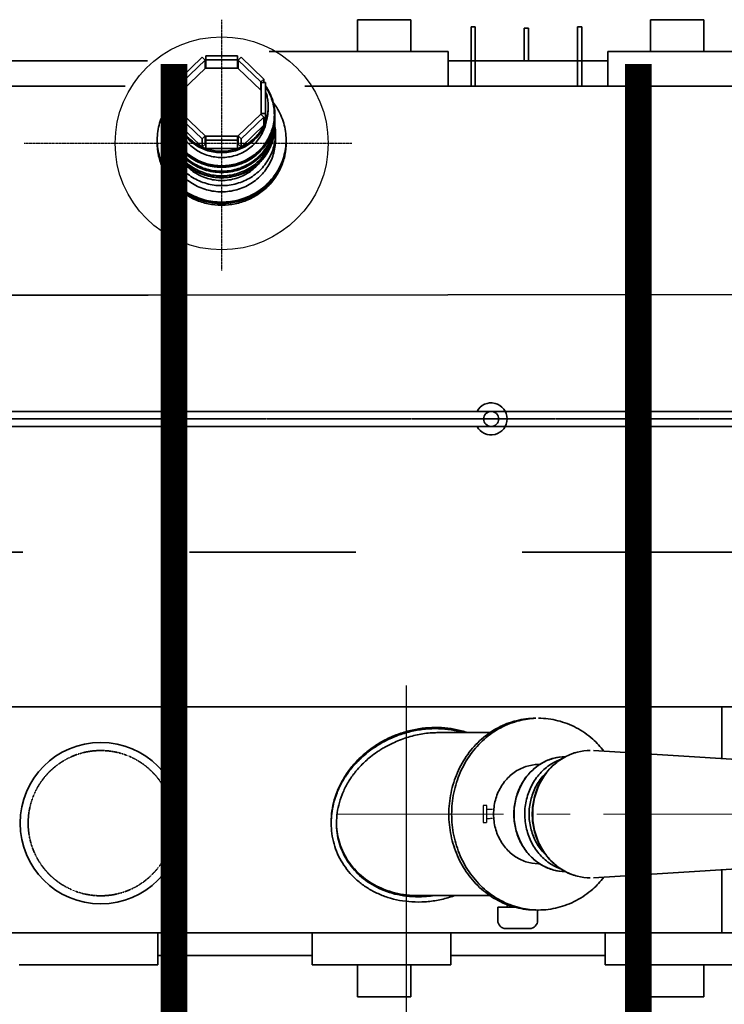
# Model space of a CAD drawing. Header units: inches. Extents: x -341304 to 31571016, y -692717 to 2132253.
# Tile 242 of 256: x 746001 to 748647, y -293181 to -289484. Entities that reach past the tile are written whole.
import ezdxf

# ---------------------------------------------------------------- set-up
doc = ezdxf.new("R2010")
doc.units = ezdxf.units.IN
doc.header["$MEASUREMENT"] = 0
for name, pattern in [('ACISOWELD', [3, 2, -1]), ('CENTER', [2, 1.25, -0.25, 0.25, -0.25]), ('CENTRE', [1.5, 0.75, -0.25, 0.25, -0.25]), ('DASHDOT', [1, 0.5, -0.25, 0, -0.25]), ('HIDDEN', [0.375, 0.25, -0.125])]:
    doc.linetypes.add(name, pattern=pattern)

# ---------------------------------------------------------------- blocks, each defined once
blk = doc.blocks.new('tyyyy')
at = {"color": 230, "linetype": 'CENTER', "lineweight": 30, "ltscale": 0.8}
for p, q in [((-1268331, 587290.5), (-1268331, 588231.4)), ((-1269072.6, 587768), (-1267842, 587768))]:
    blk.add_line(p, q, dxfattribs=at)
at = {"color": 230, "linetype": 'Continuous', "lineweight": 35}
for p, q in [((-1267821, 588112.2), (-1267821, 588232.2)), ((-1267821, 588232.2), (-1267621, 588232.2)), ((-1267621, 588112.2), (-1267621, 588232.2)), ((-1266721, 588112.2), (-1266721, 588232.2)), ((-1266721, 588232.2), (-1266521, 588232.2)), ((-1266521, 588112.2), (-1266521, 588232.2)), ((-1267394.5, 587982.4), (-1267394.5, 588205.2)), ((-1267378.5, 588205.2), (-1267394.5, 588205.2)), ((-1267378.5, 587982.4), (-1267378.5, 588205.2)), ((-1267194.5, 588077.2), (-1267194.5, 588200.5)), ((-1267178.5, 588200.5), (-1267194.5, 588200.5)), ((-1267178.5, 588077.2), (-1267178.5, 588200.5)), ((-1266994.5, 587982.4), (-1266994.5, 588205.2)), ((-1266978.5, 588205.2), (-1266994.5, 588205.2)), ((-1266978.5, 587982.4), (-1266978.5, 588205.2)), ((-1268404.8, 588091.3), (-1268489.7, 588009.4)), ((-1268393.5, 588080.4), (-1268404.8, 588091.3)), ((-1268391, 588050.3), (-1268391, 588096.8)), ((-1268271, 588096.8), (-1268391, 588096.8)), ((-1268391, 588081.4), (-1268271, 588081.4)), ((-1268271, 588050.3), (-1268271, 588096.8)), ((-1268257.2, 588091.3), (-1268268.5, 588080.4)), ((-1268172.3, 588009.4), (-1268257.2, 588091.3)), ((-1268152.3, 588112.2), (-1267481, 588112.2)), ((-1267481, 588112.2), (-1267481, 587982.4)), ((-1266881, 588112.2), (-1266881, 587982.4)), ((-1266881, 588112.2), (-1266381, 588112.2)), ((-1268609.7, 588077.2), (-1269352.3, 588077.2)), ((-1268478.4, 587998.4), (-1268393.5, 588080.4)), ((-1268478.4, 587967.4), (-1268393.5, 588049.3)), ((-1268393.5, 588049.3), (-1268393.5, 588080.4)), ((-1268391, 588050.3), (-1268271, 588050.3)), ((-1268268.5, 588049.3), (-1268268.5, 588080.4)), ((-1268268.5, 588080.4), (-1268183.6, 587998.4)), ((-1268268.5, 588049.3), (-1268183.6, 587967.4)), ((-1266881, 588077.2), (-1267481, 588077.2)), ((-1268489.7, 587996), (-1268489.7, 588009.4)), ((-1268489.7, 588009.4), (-1268478.4, 587998.4)), ((-1268183.6, 587998.4), (-1268172.3, 588009.4)), ((-1268172.3, 587996), (-1268172.3, 588009.4)), ((-1268693.7, 587982.4), (-1269268.3, 587982.4)), ((-1268495.4, 587849), (-1268495.4, 587996)), ((-1268479.4, 587996), (-1268495.4, 587996)), ((-1268479.4, 587876.7), (-1268479.4, 587996)), ((-1268478.4, 587967.4), (-1268478.4, 587998.4)), ((-1268183.6, 587967.4), (-1268183.6, 587998.4)), ((-1268182.6, 587876.7), (-1268182.6, 587996)), ((-1268166.6, 587996), (-1268182.6, 587996)), ((-1268166.6, 587849), (-1268166.6, 587996)), ((-1265376, 587982.4), (-1268018.3, 587982.4)), ((-1268479.4, 587968.4), (-1268478.4, 587967.4)), ((-1268183.6, 587967.4), (-1268182.6, 587968.4)), ((-1268531, 587874.1), (-1268531, 587871.5)), ((-1268495.4, 587880.1), (-1268479.4, 587880.1)), ((-1268478.4, 587877.7), (-1268489.7, 587866.8)), ((-1268489.7, 587835.7), (-1268489.7, 587866.8)), ((-1268489.7, 587866.8), (-1268404.8, 587784.8)), ((-1268393.5, 587795.7), (-1268478.4, 587877.7)), ((-1268183.6, 587877.7), (-1268268.5, 587795.7)), ((-1268257.2, 587784.8), (-1268172.3, 587866.8)), ((-1268172.3, 587866.8), (-1268183.6, 587877.7)), ((-1268182.6, 587880.1), (-1268166.6, 587880.1)), ((-1268172.3, 587835.7), (-1268172.3, 587866.8)), ((-1268131, 587874.1), (-1268131, 587871.5)), ((-1268531, 587853.9), (-1268531, 587851.9)), ((-1268531, 587833.6), (-1268531, 587832.2)), ((-1268495.4, 587849), (-1268489.7, 587849)), ((-1268489.7, 587835.7), (-1268404.8, 587753.7)), ((-1268257.2, 587753.7), (-1268172.3, 587835.7)), ((-1268172.3, 587849), (-1268166.6, 587849)), ((-1268131, 587853.9), (-1268131, 587851.9)), ((-1268131, 587833.6), (-1268131, 587832.2)), ((-1268533, 587804.2), (-1268533, 587781)), ((-1268404.8, 587784.8), (-1268393.5, 587795.7)), ((-1268393.5, 587764.7), (-1268393.5, 587795.7)), ((-1268391, 587748.2), (-1268391, 587794.7)), ((-1268271, 587794.7), (-1268391, 587794.7)), ((-1268271, 587748.2), (-1268271, 587794.7)), ((-1268268.5, 587764.7), (-1268268.5, 587795.7)), ((-1268268.5, 587795.7), (-1268257.2, 587784.8)), ((-1268129, 587804.2), (-1268129, 587781)), ((-1268404.8, 587753.7), (-1268404.8, 587784.8)), ((-1268404.8, 587753.7), (-1268393.5, 587764.7)), ((-1268391, 587779.3), (-1268271, 587779.3)), ((-1268268.5, 587764.7), (-1268257.2, 587753.7)), ((-1268257.2, 587753.7), (-1268257.2, 587784.8)), ((-1268391, 587748.2), (-1268271, 587748.2)), ((-1270604.6, 587197.9), (-1268953, 587197.9)), ((-1268953, 587197.9), (-1268607.4, 587197.9)), ((-1265376, 587200.9), (-1268607.4, 587197.9)), ((-1266070.3, 586761.2), (-1272443.7, 586761.2)), ((-1265985.7, 586705.2), (-1272443.7, 586705.2)), ((-1265376, 585652.2), (-1273386, 585652.2)), ((-1267319.8, 585555.2), (-1267518.3, 585555.2)), ((-1266934.5, 585487.8), (-1265618.3, 585406.7)), ((-1267141.2, 585435.5), (-1267135.5, 585435.5)), ((-1267919.8, 585219.6), (-1267918.2, 585251.3)), ((-1267919.8, 585215.1), (-1267918.2, 585246.8)), ((-1267918.2, 585246.8), (-1267918.2, 585251.3)), ((-1267899.8, 585215.1), (-1267898.3, 585244.8)), ((-1266934.5, 585010.7), (-1265618.5, 585091.8)), ((-1267141.2, 585063), (-1267135.5, 585063)), ((-1267319.8, 584943.2), (-1267593.4, 584943.2)), ((-1265376, 584804.2), (-1269306.8, 584804.2)), ((-1268571, 584683.7), (-1268571, 584804.2)), ((-1267991, 584683.7), (-1267991, 584804.2)), ((-1267471, 584683.7), (-1267471, 584804.2)), ((-1266891, 584683.7), (-1266891, 584804.2)), ((-1267991, 584718.7), (-1268571, 584718.7)), ((-1266891, 584718.7), (-1267471, 584718.7)), ((-1268571, 584683.7), (-1269091, 584683.7)), ((-1267471, 584683.7), (-1267991, 584683.7)), ((-1267821, 584683.7), (-1267821, 584563.7)), ((-1267621, 584683.7), (-1267621, 584563.7)), ((-1266371, 584683.7), (-1266891, 584683.7)), ((-1266721, 584683.7), (-1266721, 584563.7)), ((-1266521, 584683.7), (-1266521, 584563.7)), ((-1267621, 584563.7), (-1267821, 584563.7)), ((-1266521, 584563.7), (-1266721, 584563.7))]:
    blk.add_line(p, q, dxfattribs=at)
at = {"color": 230, "linetype": 'CENTER', "lineweight": 35}
blk.add_line((-1265618.8, 586733.2), (-1272443.7, 586733.2), dxfattribs=at)
at = {"color": 230, "linetype": 'CENTRE', "lineweight": 35, "ltscale": 2500}
blk.add_line((-1274702.3, 586232.4), (-1255686, 586232.4), dxfattribs=at)
at = {"color": 230, "linetype": 'HIDDEN', "lineweight": 35, "ltscale": 0.5}
for p, q in [((-1266453.2, 585652.2), (-1266453.2, 585458.1)), ((-1266453.2, 585040.3), (-1266453.2, 584804.2))]:
    blk.add_line(p, q, dxfattribs=at)
at = {"color": 230, "linetype": 'CENTER', "lineweight": 13, "ltscale": 500}
blk.add_line((-1267897.7, 585249.5), (-1265220.4, 585249.5), dxfattribs=at)
at = {"color": 230, "linetype": 'ACISOWELD', "lineweight": 30}
for p, q in [((-1267313.6, 585266.7), (-1267335.5, 585266.8)), ((-1267313.6, 585232.3), (-1267335.5, 585232.2))]:
    blk.add_line(p, q, dxfattribs=at)
at = {"color": 230, "lineweight": 35}
for p, q in [((-1267258.6, 584899.5), (-1267258.6, 584909.1)), ((-1267229.1, 584899.5), (-1267294.4, 584899.5)), ((-1267294.4, 584849.8), (-1267294.4, 584899.5)), ((-1267144.4, 584849.8), (-1267144.4, 584889.3)), ((-1267174.4, 584819.8), (-1267264.4, 584819.8))]:
    blk.add_line(p, q, dxfattribs=at)
at = {"color": 230, "linetype": 'ACISOWELD', "lineweight": 30, "flags": 128}
blk.add_lwpolyline([(-1267335.5, 585281.2), (-1267348.7, 585281.2), (-1267348.7, 585217.8), (-1267335.5, 585217.8)], close=True, dxfattribs=at)
at = {"color": 230}
blk.add_circle((-1268331, 587768), 400, dxfattribs=at)
at = {"color": 230, "lineweight": 35}
for centre, radius in [((-1267319, 586733.2), 28), ((-1268785, 585215.4), 303)]:
    blk.add_circle(centre, radius, dxfattribs=at)
at = {"color": 230, "linetype": 'HIDDEN', "lineweight": 35, "ltscale": 0.5}
blk.add_circle((-1268785, 585215.4), 272.7, dxfattribs=at)
at = {"color": 230, "lineweight": 35}
for centre, radius, start, end in [((-1267319, 586733.2), 60.1, 207.7739, 152.2261), ((-1267264.4, 584849.8), 30, 180, 270), ((-1267174.4, 584849.8), 30, 270, 0)]:
    blk.add_arc(centre, radius, start, end, dxfattribs=at)
at = {"color": 230, "linetype": 'Continuous', "lineweight": 35}
for points, start_tangent, end_tangent in [([(-1268393.5, 588064.9), (-1268391, 588065.8)], (0.938034, 0.346544), (0.943108, 0.332486)), ([(-1268271, 588065.8), (-1268268.5, 588064.9)], (0.943108, -0.332486), (0.938034, -0.346544)), ([(-1268531, 587875.1), (-1268528.3, 587905.9), (-1268520.2, 587936.8), (-1268506.9, 587966.1), (-1268495.9, 587983.5)], (0.005581, 0.999984), (0.578931, 0.815377)), ([(-1268528.8, 587874.9), (-1268526.8, 587902.1), (-1268520.8, 587928.7), (-1268510.9, 587954.3), (-1268497.4, 587978.2), (-1268495.6, 587980.9)], (0, 1), (0.567969, 0.82305)), ([(-1268166.4, 587980.9), (-1268164.6, 587978.2), (-1268151.1, 587954.3), (-1268141.2, 587928.7), (-1268135.2, 587902.1), (-1268133.2, 587874.9)], (0.567969, -0.82305), (0, -1)), ([(-1268166.1, 587983.5), (-1268155.1, 587966), (-1268141.8, 587936.8), (-1268133.7, 587905.9), (-1268131, 587875.1)], (0.578934, -0.815374), (0.005581, -0.999984)), ([(-1268506, 587907), (-1268504.8, 587926.7), (-1268501.3, 587946.1), (-1268495.4, 587965)], (0, 1), (0.353463, 0.935448)), ([(-1268166.6, 587965), (-1268160.7, 587946.1), (-1268157.2, 587926.7), (-1268156, 587907)], (0.353463, -0.935448), (0, -1)), ([(-1268573, 587781), (-1268570.7, 587812.8), (-1268564, 587844), (-1268553, 587874.1), (-1268537.8, 587902.4), (-1268524.8, 587921)], (0, 1), (0.612418, 0.790534)), ([(-1268506, 587907), (-1268505.9, 587901.8)], (0, -1), (0.031667, -0.999498)), ([(-1268506, 587901.8), (-1268504, 587876.6), (-1268498.2, 587852)], (0, -1), (0.304225, -0.9526)), ([(-1268505.9, 587901.8), (-1268504.8, 587887.3), (-1268501.3, 587867.9), (-1268495.4, 587849)], (0.031667, -0.999498), (0.353463, -0.935448)), ([(-1268166.6, 587849), (-1268160.7, 587867.9), (-1268157.2, 587887.3), (-1268156.1, 587901.8)], (0.353463, 0.935448), (0.031667, 0.999498)), ([(-1268163.8, 587852), (-1268158, 587876.6), (-1268156, 587901.8)], (0.304225, 0.9526), (0, 1)), ([(-1268156.1, 587901.8), (-1268156, 587907)], (0.031667, 0.999498), (0, 1)), ([(-1268137.2, 587921), (-1268124.2, 587902.4), (-1268109, 587874.1), (-1268098, 587844), (-1268091.3, 587812.8), (-1268089, 587781)], (0.612416, -0.790535), (0, -1)), ([(-1268531, 587874.1), (-1268531, 587875.1)], (0, 1), (0.005581, 0.999984)), ([(-1268531, 587874.1), (-1268531, 587871.5)], (0, -1), (0.013566, -0.999908)), ([(-1268131, 587871.5), (-1268133.7, 587839.7), (-1268141.8, 587808.8), (-1268155.1, 587779.5), (-1268173.1, 587752.8), (-1268195.5, 587729.2), (-1268221.6, 587709.6), (-1268250.7, 587694.4), (-1268281.9, 587684), (-1268314.5, 587678.7), (-1268347.6, 587678.7), (-1268380.2, 587684), (-1268411.4, 587694.4), (-1268440.5, 587709.6), (-1268466.5, 587729.3), (-1268488.9, 587752.8), (-1268506.9, 587779.5), (-1268520.2, 587808.8), (-1268528.3, 587839.7), (-1268531, 587871.5)], (0, -1), (0, 1)), ([(-1268531, 587871.5), (-1268529, 587844), (-1268522.9, 587817.1), (-1268512.9, 587791.3), (-1268499.3, 587767.1), (-1268482.2, 587745), (-1268462, 587725.5), (-1268439.1, 587709), (-1268414.1, 587695.8), (-1268387.3, 587686.2), (-1268359.5, 587680.3), (-1268331, 587678.4), (-1268302.5, 587680.3), (-1268274.7, 587686.2), (-1268247.9, 587695.8), (-1268222.9, 587709), (-1268200, 587725.5), (-1268179.9, 587745), (-1268162.8, 587767.1), (-1268149.1, 587791.3), (-1268139.1, 587817.1), (-1268133, 587844), (-1268131, 587871.5)], (0, -1), (0, 1)), ([(-1268531, 587871.5), (-1268530, 587855.2)], (0.013566, -0.999908), (0.100873, -0.994899)), ([(-1268531, 587854.8), (-1268530.8, 587862.7)], (0.004868, 0.999988), (0.047504, 0.998871)), ([(-1268528.8, 587874.9), (-1268526.8, 587847.7), (-1268520.8, 587821.1), (-1268510.9, 587795.6), (-1268497.4, 587771.6), (-1268480.5, 587749.8), (-1268460.5, 587730.6), (-1268437.9, 587714.2), (-1268413.2, 587701.2), (-1268386.7, 587691.6), (-1268359.1, 587685.8), (-1268331, 587683.9), (-1268302.9, 587685.8), (-1268275.3, 587691.6), (-1268248.8, 587701.2), (-1268224.1, 587714.2), (-1268201.5, 587730.6), (-1268181.5, 587749.8), (-1268164.6, 587771.6), (-1268151.1, 587795.6), (-1268141.2, 587821.1), (-1268135.2, 587847.7), (-1268133.2, 587874.9)], (0, -1), (0, 1)), ([(-1268132, 587855.2), (-1268131, 587871.5)], (0.100827, 0.994904), (0.013566, 0.999908)), ([(-1268131.2, 587862.7), (-1268131, 587854.8)], (0.047507, -0.998871), (0.004868, -0.999988)), ([(-1268131, 587875.1), (-1268131, 587874.1)], (0.005581, -0.999984), (0, -1)), ([(-1268131, 587871.5), (-1268131, 587874.1)], (0.013566, 0.999908), (0, 1)), ([(-1268533, 587804.2), (-1268531, 587831.8)], (0, 1), (0.145867, 0.989304)), ([(-1268531, 587853.9), (-1268531, 587854.8)], (0, 1), (0.004868, 0.999988)), ([(-1268531, 587853.9), (-1268531, 587851.9)], (0, -1), (0.010668, -0.999943)), ([(-1268131, 587851.9), (-1268133.7, 587820), (-1268141.8, 587789.1), (-1268155.1, 587759.8), (-1268173.1, 587733.1), (-1268195.5, 587709.6), (-1268221.6, 587689.9), (-1268250.7, 587674.7), (-1268281.9, 587664.3), (-1268314.5, 587659.1), (-1268347.6, 587659.1), (-1268380.2, 587664.3), (-1268411.4, 587674.7), (-1268440.5, 587690), (-1268466.5, 587709.6), (-1268488.9, 587733.1), (-1268506.9, 587759.9), (-1268520.2, 587789.1), (-1268528.3, 587820.1), (-1268531, 587851.9)], (0, -1), (0, 1)), ([(-1268531, 587851.9), (-1268530.4, 587839)], (0.010668, -0.999943), (0.079394, -0.996843)), ([(-1268531, 587851.9), (-1268529, 587824.4), (-1268522.9, 587797.4), (-1268512.9, 587771.6), (-1268499.3, 587747.4), (-1268482.2, 587725.4), (-1268462, 587705.9), (-1268439.1, 587689.3), (-1268414.1, 587676.1), (-1268387.3, 587666.5), (-1268359.5, 587660.6), (-1268331, 587658.7), (-1268302.5, 587660.6), (-1268274.7, 587666.5), (-1268247.9, 587676.1), (-1268222.9, 587689.3), (-1268200, 587705.9), (-1268179.9, 587725.4), (-1268162.8, 587747.4), (-1268149.1, 587771.6), (-1268139.1, 587797.4), (-1268133, 587824.4), (-1268131, 587851.9)], (0, -1), (0, 1)), ([(-1268531, 587833.6), (-1268530.8, 587842.8)], (0, 1), (0.049097, 0.998794)), ([(-1268531, 587833.6), (-1268531, 587832.2)], (0, -1), (0.007416, -0.999972)), ([(-1268131, 587832.2), (-1268133.7, 587800.4), (-1268141.8, 587769.4), (-1268155.1, 587740.2), (-1268173.1, 587713.4), (-1268195.5, 587689.9), (-1268221.6, 587670.3), (-1268250.7, 587655), (-1268281.9, 587644.7), (-1268314.5, 587639.4), (-1268347.6, 587639.4), (-1268380.2, 587644.7), (-1268411.4, 587655.1), (-1268440.5, 587670.3), (-1268466.5, 587689.9), (-1268488.9, 587713.4), (-1268506.9, 587740.2), (-1268520.2, 587769.4), (-1268528.3, 587800.4), (-1268531, 587832.2)], (0, -1), (0, 1)), ([(-1268531, 587832.2), (-1268530.7, 587823.3)], (0.007416, -0.999972), (0.055235, -0.998473)), ([(-1268531, 587832.2), (-1268529, 587804.7), (-1268522.9, 587777.8), (-1268512.9, 587751.9), (-1268499.3, 587727.8), (-1268482.2, 587705.7), (-1268462, 587686.2), (-1268439.1, 587669.7), (-1268414.1, 587656.5), (-1268387.3, 587646.8), (-1268359.5, 587641), (-1268331, 587639), (-1268302.5, 587641), (-1268274.7, 587646.8), (-1268247.9, 587656.5), (-1268222.9, 587669.7), (-1268200, 587686.2), (-1268179.9, 587705.7), (-1268162.8, 587727.8), (-1268149.1, 587751.9), (-1268139.1, 587777.8), (-1268133, 587804.7), (-1268131, 587832.2)], (0, -1), (0, 1)), ([(-1268530.7, 587823.3), (-1268529, 587806.1), (-1268528.7, 587804.6)], (0.055235, -0.998473), (0.154908, -0.987929)), ([(-1268530.4, 587839), (-1268529, 587826.4), (-1268528.8, 587825.3)], (0.079394, -0.996843), (0.15289, -0.988243)), ([(-1268530, 587855.2), (-1268529, 587846.6), (-1268528.9, 587845.9)], (0.100873, -0.994899), (0.151091, -0.98852)), ([(-1268528.9, 587845.9), (-1268522.9, 587819.6), (-1268512.9, 587793.8), (-1268499.3, 587769.6), (-1268482.2, 587747.6), (-1268462, 587728.1), (-1268439.1, 587711.6), (-1268414.1, 587698.3), (-1268387.3, 587688.7), (-1268359.5, 587682.9), (-1268331, 587680.9), (-1268302.5, 587682.9), (-1268274.7, 587688.7), (-1268247.9, 587698.3), (-1268222.9, 587711.6), (-1268200, 587728.1), (-1268179.9, 587747.6), (-1268162.8, 587769.6), (-1268149.1, 587793.8), (-1268139.1, 587819.6), (-1268133.1, 587845.9)], (0.151091, -0.98852), (0.151097, 0.988519)), ([(-1268528.8, 587825.3), (-1268523, 587799.8)], (0.15289, -0.988243), (0.288798, -0.95739)), ([(-1268528.3, 587837.9), (-1268527, 587827.4), (-1268521, 587800.7), (-1268511.2, 587775.1), (-1268497.6, 587751.2), (-1268480.7, 587729.3), (-1268460.7, 587710), (-1268438.1, 587693.7), (-1268413.3, 587680.6), (-1268386.8, 587671), (-1268359.2, 587665.2), (-1268331, 587663.3), (-1268302.8, 587665.2), (-1268275.2, 587671), (-1268248.7, 587680.6), (-1268223.9, 587693.7), (-1268201.3, 587710), (-1268181.3, 587729.3), (-1268164.4, 587751.2), (-1268150.8, 587775.1), (-1268141, 587800.7), (-1268135, 587827.4), (-1268133.7, 587837.9)], (0.090144, -0.995929), (0.090148, 0.995928)), ([(-1268500.1, 587858.9), (-1268499.6, 587855), (-1268493.9, 587831), (-1268484.6, 587808.1), (-1268471.9, 587786.8), (-1268456, 587767.6), (-1268437.3, 587750.8), (-1268416.2, 587737), (-1268393.3, 587726.3), (-1268368.9, 587719), (-1268343.7, 587715.4), (-1268318.3, 587715.4), (-1268293.1, 587719), (-1268268.7, 587726.3), (-1268245.8, 587737), (-1268224.7, 587750.8), (-1268206, 587767.6), (-1268190.2, 587786.8), (-1268177.4, 587808.1), (-1268168.1, 587831), (-1268162.4, 587855), (-1268161.9, 587858.9)], (0.129491, -0.991581), (0.129491, 0.991581)), ([(-1268498.2, 587852), (-1268497, 587848.4)], (0.304225, -0.9526), (0.326104, -0.945334)), ([(-1268497, 587848.4), (-1268491.7, 587834.9)], (0.326104, -0.945334), (0.407764, -0.913088)), ([(-1268495.4, 587849), (-1268492.7, 587842.3), (-1268489.7, 587835.7)], (0.353463, -0.935448), (0.433928, -0.900948)), ([(-1268491.7, 587834.9), (-1268488.7, 587828.5), (-1268475.6, 587806.6), (-1268459.3, 587786.8), (-1268440.1, 587769.7), (-1268418.5, 587755.4), (-1268394.9, 587744.5), (-1268369.9, 587737), (-1268344.1, 587733.3), (-1268317.9, 587733.3), (-1268292.1, 587737), (-1268267.1, 587744.5), (-1268243.5, 587755.4), (-1268221.9, 587769.7), (-1268202.7, 587786.8), (-1268186.4, 587806.6), (-1268173.3, 587828.5), (-1268170.3, 587834.9)], (0.407764, -0.913088), (0.407764, 0.913088)), ([(-1268489.7, 587835.7), (-1268477.8, 587815), (-1268463.1, 587796.1), (-1268445.8, 587779.4), (-1268426.2, 587765.2), (-1268404.8, 587753.7)], (0.433928, -0.900948), (0.912136, -0.409888)), ([(-1268257.2, 587753.7), (-1268235.8, 587765.2), (-1268216.2, 587779.4), (-1268198.9, 587796.1), (-1268184.2, 587815), (-1268172.3, 587835.7)], (0.912136, 0.409888), (0.433928, 0.900948)), ([(-1268172.3, 587835.7), (-1268169.3, 587842.3), (-1268166.6, 587849)], (0.433928, 0.900948), (0.353463, 0.935448)), ([(-1268170.3, 587834.9), (-1268165, 587848.4)], (0.407764, 0.913088), (0.326104, 0.945334)), ([(-1268165, 587848.4), (-1268163.8, 587852)], (0.326104, 0.945334), (0.304225, 0.9526)), ([(-1268139, 587799.8), (-1268133.2, 587825.3)], (0.288726, 0.957412), (0.152896, 0.988242)), ([(-1268133.3, 587804.6), (-1268133, 587806.1), (-1268131.3, 587823.3)], (0.154914, 0.987928), (0.05521, 0.998475)), ([(-1268133.2, 587825.3), (-1268133, 587826.4), (-1268131.6, 587839)], (0.152896, 0.988242), (0.079358, 0.996846)), ([(-1268133.1, 587845.9), (-1268133, 587846.6), (-1268132, 587855.2)], (0.151097, 0.988519), (0.100827, 0.994904)), ([(-1268131.6, 587839), (-1268131, 587851.9)], (0.079358, 0.996846), (0.010668, 0.999943)), ([(-1268131.3, 587823.3), (-1268131, 587832.2)], (0.05521, 0.998475), (0.007416, 0.999972)), ([(-1268131.2, 587842.8), (-1268131, 587833.6)], (0.049101, -0.998794), (0, -1)), ([(-1268131, 587854.8), (-1268131, 587853.9)], (0.004868, -0.999988), (0, -1)), ([(-1268131, 587851.9), (-1268131, 587853.9)], (0.010668, 0.999943), (0, 1)), ([(-1268131, 587832.2), (-1268131, 587833.6)], (0.007416, 0.999972), (0, 1)), ([(-1268131, 587831.8), (-1268129, 587804.2)], (0.145867, -0.989304), (0, -1)), ([(-1268533, 587804.2), (-1268531.6, 587781)], (0, -1), (0.122981, -0.992409)), ([(-1268528.7, 587804.6), (-1268524.3, 587783.8)], (0.154908, -0.987929), (0.265902, -0.964)), ([(-1268523.4, 587799.7), (-1268518.9, 587781.9), (-1268509.2, 587756.6), (-1268495.8, 587732.9), (-1268479, 587711.3), (-1268459.3, 587692.2), (-1268436.9, 587676), (-1268412.4, 587663.1), (-1268386.2, 587653.6), (-1268358.9, 587647.9), (-1268331, 587646), (-1268303.1, 587647.9), (-1268275.8, 587653.6), (-1268249.6, 587663.1), (-1268225.1, 587676), (-1268202.7, 587692.2), (-1268183, 587711.3), (-1268166.2, 587732.9), (-1268152.8, 587756.6), (-1268143.1, 587781.9), (-1268138.6, 587799.7)], (0.193777, -0.981046), (0.193701, 0.981061)), ([(-1268523, 587799.8), (-1268522.9, 587799.3)], (0.288798, -0.95739), (0.291489, -0.956574)), ([(-1268522.9, 587799.3), (-1268512.9, 587773.6), (-1268499.3, 587749.4), (-1268482.2, 587727.4), (-1268462, 587707.9), (-1268439.1, 587691.3), (-1268414.1, 587678.1), (-1268387.3, 587668.5), (-1268359.5, 587662.6), (-1268331, 587660.7), (-1268302.5, 587662.6), (-1268274.7, 587668.5), (-1268247.9, 587678.1), (-1268222.9, 587691.3), (-1268200, 587707.9), (-1268179.9, 587727.4), (-1268162.8, 587749.4), (-1268149.1, 587773.6), (-1268139.1, 587799.3)], (0.291489, -0.956574), (0.291512, 0.956567)), ([(-1268139.1, 587799.3), (-1268139, 587799.8)], (0.291512, 0.956567), (0.288726, 0.957412)), ([(-1268137.7, 587783.9), (-1268133.3, 587804.6)], (0.265848, 0.964015), (0.154914, 0.987928)), ([(-1268130.4, 587781), (-1268129, 587804.2)], (0.122981, 0.992409), (0, 1)), ([(-1268573, 587781), (-1268572.9, 587775.8)], (0, -1), (0.022892, -0.999738)), ([(-1268573, 587775.8), (-1268572.9, 587769.6)], (0, -1), (0.027468, -0.999623)), ([(-1268573, 587769.6), (-1268572.7, 587757.9)], (0, -1), (0.05168, -0.998664)), ([(-1268572.9, 587775.8), (-1268570.7, 587749.1), (-1268564, 587717.9), (-1268553, 587687.8), (-1268537.8, 587659.5), (-1268518.7, 587633.4), (-1268496.2, 587610.1), (-1268470.6, 587590), (-1268442.3, 587573.4), (-1268412, 587560.7), (-1268380.2, 587552.1), (-1268347.5, 587547.7), (-1268314.5, 587547.7), (-1268281.8, 587552.1), (-1268250, 587560.7), (-1268219.7, 587573.4), (-1268191.4, 587590), (-1268165.8, 587610.1), (-1268143.3, 587633.4), (-1268124.2, 587659.5), (-1268109, 587687.8), (-1268098, 587717.9), (-1268091.3, 587749.1), (-1268089.1, 587775.8)], (0.022892, -0.999738), (0.022892, 0.999738)), ([(-1268572.9, 587769.6), (-1268570.7, 587743.9), (-1268564, 587712.7), (-1268553, 587682.6), (-1268537.8, 587654.3), (-1268518.7, 587628.3), (-1268496.2, 587604.9), (-1268470.6, 587584.8), (-1268442.3, 587568.2), (-1268412, 587555.5), (-1268380.2, 587546.9), (-1268347.5, 587542.6), (-1268314.5, 587542.6), (-1268281.8, 587546.9), (-1268250, 587555.5), (-1268219.7, 587568.2), (-1268191.4, 587584.8), (-1268165.8, 587604.9), (-1268143.3, 587628.3), (-1268124.2, 587654.3), (-1268109, 587682.6), (-1268098, 587712.7), (-1268091.3, 587743.9), (-1268089.1, 587769.6)], (0.027468, -0.999623), (0.027468, 0.999623)), ([(-1268572.9, 587769.6), (-1268566.9, 587723.8), (-1268549, 587674.4), (-1268520.2, 587630), (-1268481.9, 587593), (-1268436, 587565.2), (-1268384.9, 587547.9), (-1268331, 587542), (-1268277.2, 587547.9), (-1268226, 587565.2), (-1268180.1, 587593), (-1268141.8, 587630), (-1268113, 587674.4), (-1268095.1, 587723.8), (-1268089.1, 587769.6)], (0.027406, -0.999624), (0.027406, 0.999624)), ([(-1268572.7, 587757.9), (-1268570.9, 587738.8)], (0.05168, -0.998664), (0.136252, -0.990674)), ([(-1268533, 587781), (-1268530.9, 587753.2), (-1268524.8, 587726), (-1268514.7, 587699.9), (-1268500.9, 587675.5), (-1268483.7, 587653.2), (-1268463.3, 587633.5), (-1268440.2, 587616.8), (-1268414.9, 587603.5), (-1268387.9, 587593.7), (-1268359.7, 587587.8), (-1268331, 587585.8), (-1268302.3, 587587.8), (-1268274.1, 587593.7), (-1268247.1, 587603.5), (-1268221.8, 587616.8), (-1268198.7, 587633.5), (-1268178.3, 587653.2), (-1268161.1, 587675.5), (-1268147.3, 587699.9), (-1268137.2, 587726), (-1268131.1, 587753.2), (-1268129, 587781)], (0, -1), (0, 1)), ([(-1268531.6, 587781), (-1268530.9, 587776.5), (-1268524.8, 587749.3), (-1268514.7, 587723.2), (-1268500.9, 587698.8), (-1268483.7, 587676.5), (-1268463.3, 587656.8), (-1268440.2, 587640.1), (-1268414.9, 587626.8), (-1268387.9, 587617), (-1268359.7, 587611.1), (-1268331, 587609.1), (-1268302.3, 587611.1), (-1268274.1, 587617), (-1268247.1, 587626.8), (-1268221.8, 587640.1), (-1268198.7, 587656.8), (-1268178.3, 587676.5), (-1268161.1, 587698.8), (-1268147.3, 587723.2), (-1268137.2, 587749.3), (-1268131.1, 587776.5), (-1268130.4, 587781)], (0.122981, -0.992409), (0.122981, 0.992409)), ([(-1268524.3, 587783.8), (-1268522.9, 587779.2), (-1268522.5, 587777.7)], (0.265902, -0.964), (0.298428, -0.954432)), ([(-1268522.5, 587777.7), (-1268513.2, 587753.9)], (0.298428, -0.954432), (0.424428, -0.905462)), ([(-1268513.2, 587753.9), (-1268512.9, 587753.3), (-1268512.8, 587753)], (0.424428, -0.905462), (0.429331, -0.903147)), ([(-1268512.8, 587753), (-1268499.3, 587729.1), (-1268482.2, 587707.1), (-1268462, 587687.6), (-1268439.1, 587671.1), (-1268414.1, 587657.9), (-1268387.3, 587648.2), (-1268359.5, 587642.4), (-1268331, 587640.4), (-1268302.5, 587642.4), (-1268274.7, 587648.2), (-1268247.9, 587657.9), (-1268222.9, 587671.1), (-1268200, 587687.6), (-1268179.9, 587707.1), (-1268162.8, 587729.1), (-1268149.2, 587753)], (0.429331, -0.903147), (0.429366, 0.903131)), ([(-1268404.8, 587753.7), (-1268398, 587750.8), (-1268391, 587748.2)], (0.912136, -0.409888), (0.943108, -0.332486)), ([(-1268271, 587748.2), (-1268264, 587750.8), (-1268257.2, 587753.7)], (0.943108, 0.332486), (0.912136, 0.409888)), ([(-1268149.2, 587753), (-1268149.1, 587753.3), (-1268148.8, 587753.9)], (0.429366, 0.903131), (0.42438, 0.905484)), ([(-1268148.8, 587753.9), (-1268139.5, 587777.7)], (0.42438, 0.905484), (0.298453, 0.954424)), ([(-1268139.5, 587777.7), (-1268139.1, 587779.2), (-1268137.7, 587783.9)], (0.298453, 0.954424), (0.265848, 0.964015)), ([(-1268091.1, 587738.8), (-1268089.3, 587757.9)], (0.136252, 0.990674), (0.05168, 0.998664)), ([(-1268089.3, 587757.9), (-1268089, 587769.6)], (0.05168, 0.998664), (0, 1)), ([(-1268089.1, 587775.8), (-1268089, 587781)], (0.022892, 0.999738), (0, 1)), ([(-1268570.9, 587738.8), (-1268567.7, 587721), (-1268552.1, 587674.5), (-1268526.8, 587632.2), (-1268492.9, 587595.8), (-1268452, 587567.1), (-1268405.8, 587547.2), (-1268356.3, 587537.1), (-1268305.7, 587537.1), (-1268256.2, 587547.2), (-1268210, 587567.1), (-1268169.1, 587595.8), (-1268135.2, 587632.2), (-1268109.9, 587674.5), (-1268094.3, 587721), (-1268091.1, 587738.8)], (0.136252, -0.990674), (0.136252, 0.990674)), ([(-1268391, 587748.2), (-1268367.5, 587741.7), (-1268343.2, 587738.4), (-1268318.8, 587738.4), (-1268294.5, 587741.7), (-1268271, 587748.2)], (0.943108, -0.332486), (0.943108, 0.332486)), ([(-1268482, 587706.1), (-1268481.4, 587705.2), (-1268464.4, 587684.7), (-1268444.5, 587666.8), (-1268422, 587652), (-1268397.5, 587640.6), (-1268371.5, 587632.9), (-1268344.6, 587628.9), (-1268317.4, 587628.9), (-1268290.5, 587632.9), (-1268264.5, 587640.6), (-1268240, 587652), (-1268217.5, 587666.8), (-1268197.6, 587684.7), (-1268180.6, 587705.2), (-1268180, 587706.1)], (0.571843, -0.820363), (0.571859, 0.820352)), ([(-1267151.7, 585609.2), (-1267224.3, 585600.2), (-1267293.3, 585573.6), (-1267355.2, 585530.7), (-1267406.8, 585473.7), (-1267445.7, 585405.4), (-1267469.8, 585329.3), (-1267478, 585249.2), (-1267469.8, 585169.1), (-1267445.7, 585093), (-1267406.8, 585024.8), (-1267355.2, 584967.8), (-1267293.3, 584924.9), (-1267224.3, 584898.3), (-1267151.7, 584889.2)], (-1, 0), (1, 0)), ([(-1267151.6, 585609), (-1267213.8, 585600.2), (-1267282.7, 585573.6), (-1267344.6, 585530.7), (-1267396.3, 585473.7), (-1267435.1, 585405.4), (-1267459.3, 585329.3), (-1267467.4, 585249.2), (-1267459.3, 585169.1), (-1267435.1, 585093), (-1267396.3, 585024.8), (-1267344.6, 584967.8), (-1267282.7, 584924.9), (-1267213.8, 584898.3), (-1267151.6, 584889.4)], (-0.999366, -0.03561), (0.999366, -0.03561)), ([(-1267141.2, 585609.2), (-1267068.6, 585600.2), (-1266999.6, 585573.6), (-1266937.8, 585530.7), (-1266895.7, 585486.3)], (1, 0), (0.621519, -0.783399)), ([(-1267918.2, 585251.3), (-1267910.8, 585292.6), (-1267897.6, 585333.9), (-1267878.2, 585374.5), (-1267853, 585413.5), (-1267821.9, 585450.1), (-1267785.5, 585483.4), (-1267744.4, 585512.5), (-1267699.6, 585536.6), (-1267652.1, 585555.1), (-1267603, 585567.6), (-1267553.6, 585573.9), (-1267504.9, 585574.1), (-1267458.1, 585568.4), (-1267413.8, 585557.2), (-1267410.3, 585556.1)], (0.106618, 0.9943), (0.948738, -0.316064)), ([(-1267917.7, 585251.1), (-1267910.8, 585288.1), (-1267897.6, 585329.4), (-1267878.2, 585370), (-1267853, 585409), (-1267821.9, 585445.6), (-1267785.5, 585478.9), (-1267744.4, 585508), (-1267699.6, 585532.2), (-1267652.1, 585550.6), (-1267603, 585563.1), (-1267553.6, 585569.4), (-1267504.9, 585569.6), (-1267458.1, 585563.9), (-1267425.3, 585556.2)], (0.121113, 0.992639), (0.961896, -0.273415)), ([(-1267688.4, 585515.8), (-1267636.3, 585536.6), (-1267582.3, 585549.8), (-1267528.1, 585555.1), (-1267518.2, 585555.2)], (0.899862, 0.436175), (1, -0.000145)), ([(-1267733.2, 585491.9), (-1267718.3, 585500.7)], (0.850736, 0.525593), (0.873093, 0.487553)), ([(-1267718.3, 585500.7), (-1267688.4, 585515.8)], (0.873093, 0.487553), (0.911171, 0.412029)), ([(-1267809.8, 585429.7), (-1267807.3, 585432.3), (-1267772.7, 585463.9), (-1267746.5, 585483.3)], (0.686581, 0.727053), (0.828708, 0.559681)), ([(-1267746.5, 585483.3), (-1267733.7, 585491.6), (-1267733.2, 585491.9)], (0.828708, 0.559681), (0.850736, 0.525593)), ([(-1266946.7, 585488.2), (-1266995.1, 585482.2), (-1267041.1, 585464.6), (-1267082.5, 585436.2), (-1267117.1, 585398.3), (-1267143.1, 585352.9), (-1267159.2, 585302.3), (-1267164.7, 585249), (-1267159.1, 585195.7), (-1267142.9, 585145.2), (-1267116.9, 585099.9), (-1267082.3, 585062.2), (-1267041, 585033.8), (-1266995.1, 585016.2), (-1266946.7, 585010.3)], (-1, 0), (1, 0)), ([(-1266999.8, 585480.8), (-1267002.6, 585480), (-1267054.8, 585456.2), (-1267099.7, 585418.2), (-1267134.1, 585368.7), (-1267155.7, 585311.1), (-1267163.1, 585249.2), (-1267155.7, 585187.4), (-1267134.1, 585129.8), (-1267099.7, 585080.3), (-1267054.8, 585042.3), (-1267002.6, 585018.4), (-1266999.8, 585017.7)], (-0.963059, -0.26929), (0.963068, -0.269259)), ([(-1267040, 585465.4), (-1267087.9, 585458.1), (-1267135.1, 585436.5)], (-0.999865, -0.01641), (-0.843383, -0.537312)), ([(-1267039.9, 585465.4), (-1267084.1, 585459.2), (-1267128.5, 585440.8)], (-0.999881, -0.015443), (-0.866535, -0.499116)), ([(-1267824.9, 585412.7), (-1267809.8, 585429.7)], (0.639422, 0.768856), (0.686581, 0.727053)), ([(-1267141.2, 585435.5), (-1267188.7, 585427.9), (-1267232.4, 585405.9), (-1267268.7, 585371.2), (-1267294.7, 585326.6), (-1267308.2, 585275.7), (-1267308.2, 585222.7), (-1267294.7, 585171.9), (-1267268.7, 585127.3), (-1267232.4, 585092.6), (-1267188.7, 585070.6), (-1267141.2, 585063)], (-1, 0), (1, 0)), ([(-1267139.8, 585433.7), (-1267167.5, 585411.2), (-1267199, 585372.1), (-1267221.1, 585325.9), (-1267232.4, 585275.2), (-1267232.4, 585223), (-1267221, 585172.3), (-1267198.9, 585126.2), (-1267167.4, 585087.2), (-1267139.8, 585064.8)], (-0.829929, -0.557869), (0.829925, -0.557875)), ([(-1267139.5, 585433.6), (-1267175.7, 585402.1), (-1267206.9, 585357.3), (-1267226.4, 585305.2), (-1267233.1, 585249.2), (-1267226.4, 585193.3), (-1267206.9, 585141.1), (-1267175.7, 585096.3), (-1267139.5, 585064.9)], (-0.828366, -0.560187), (0.828366, -0.560187)), ([(-1267057, 585455), (-1267094.9, 585436.5), (-1267135.5, 585402.1), (-1267166.6, 585357.3), (-1267186.2, 585305.2), (-1267192.9, 585249.2), (-1267186.2, 585193.3), (-1267166.6, 585141.1), (-1267135.5, 585096.3), (-1267094.9, 585062), (-1267057, 585043.4)], (-0.942265, -0.334869), (0.942248, -0.334916)), ([(-1267128.5, 585440.8), (-1267139.8, 585433.7)], (-0.866535, -0.499116), (-0.829929, -0.557869)), ([(-1267135.1, 585436.5), (-1267139.5, 585433.6)], (-0.843383, -0.537312), (-0.828366, -0.560187)), ([(-1267898.3, 585244.8), (-1267891.4, 585283.5), (-1267878.9, 585322.4), (-1267860.7, 585360.7), (-1267836.8, 585397.6), (-1267833.4, 585402)], (0.106218, 0.994343), (0.60911, 0.793086)), ([(-1267833.4, 585402), (-1267824.9, 585412.7)], (0.60911, 0.793086), (0.639422, 0.768856)), ([(-1267117.8, 585398.6), (-1267122.6, 585393.6), (-1267152, 585351.3), (-1267170.4, 585302.1), (-1267176.7, 585249.2), (-1267170.4, 585196.4), (-1267152, 585147.2), (-1267122.6, 585104.9), (-1267117.7, 585099.8)], (-0.697862, -0.716232), (0.698226, -0.715877)), ([(-1267918.2, 585246.8), (-1267917.7, 585251.1)], (0.106618, 0.9943), (0.121113, 0.992639)), ([(-1267458.8, 584942.3), (-1267469.2, 584938.9), (-1267518.3, 584926.4), (-1267567.7, 584920.1), (-1267616.3, 584919.9), (-1267663.2, 584925.6), (-1267707.5, 584936.8), (-1267748.5, 584953), (-1267785.8, 584973.6), (-1267819.1, 584998.3), (-1267847.9, 585026.5), (-1267872.2, 585057.8), (-1267891.7, 585091.7), (-1267906.3, 585128.1), (-1267915.7, 585166.2), (-1267919.7, 585205.9), (-1267919.9, 585215.1)], (-0.944056, -0.329785), (0.000012, 1)), ([(-1267539.1, 584942.7), (-1267569, 584939.5), (-1267615.1, 584939.4), (-1267659.4, 584944.8), (-1267701.2, 584955.3), (-1267739.8, 584970.5), (-1267774.8, 584989.9), (-1267805.9, 585013), (-1267832.8, 585039.3), (-1267855.5, 585068.4), (-1267873.7, 585100.1), (-1267887.2, 585133.9), (-1267896, 585169.5), (-1267899.7, 585206.5), (-1267899.9, 585215.1)], (-0.989761, -0.142738), (-0.000293, 1)), ([(-1267593.5, 584943.2), (-1267615.1, 584943.9), (-1267659.4, 584949.3), (-1267701.2, 584959.8), (-1267739.8, 584975), (-1267774.8, 584994.4), (-1267805.9, 585017.5), (-1267832.8, 585043.7), (-1267855.5, 585072.9), (-1267873.7, 585104.6), (-1267887.2, 585138.4), (-1267896, 585174), (-1267899.7, 585211), (-1267899.8, 585215.1)], (-1, 0.000122), (-0.016701, 0.999861)), ([(-1267139.8, 585064.8), (-1267128.4, 585057.7)], (0.829925, -0.557875), (0.866685, -0.498856)), ([(-1267139.5, 585064.9), (-1267135.1, 585062)], (0.828366, -0.560187), (0.843383, -0.537312)), ([(-1267135.1, 585062), (-1267087.9, 585040.4), (-1267040.1, 585033)], (0.843383, -0.537312), (0.999861, -0.016698)), ([(-1267128.4, 585057.7), (-1267084.1, 585039.3), (-1267039.9, 585033)], (0.866685, -0.498856), (0.999877, -0.01571)), ([(-1266895.7, 585012.1), (-1266937.8, 584967.8), (-1266999.6, 584924.9), (-1267068.6, 584898.3), (-1267141.2, 584889.2)], (-0.621519, -0.783399), (-1, 0)), ([(-1267151.6, 584889.4), (-1267141.2, 584889.2)], (0.999366, -0.03561), (1, 0)), ([(-1267151.6, 584889.4), (-1267141.2, 584889.2)], (0.999366, -0.03561), (1, 0))]:
    blk.add_spline(points, degree=3, dxfattribs=dict(at, start_tangent=start_tangent, end_tangent=end_tangent))
blk = doc.blocks.new('GT REV-02')
at = {"color": 230, "linetype": 'CENTRE', "ltscale": 2500}
blk.add_line((-685697.7, 21690.7, -96251.3), (-685697.7, -809.3, -96251.3), dxfattribs=at)
at = {"color": 230, "linetype": 'DASHDOT', "ltscale": 2500, "const_width": 100}
for points in [[(-686569.2, -809.3), (-686569.2, 24023.6)], [(-684826.2, -809.3), (-684826.2, 24023.6)]]:
    blk.add_lwpolyline(points, dxfattribs=at)
at = {"color": 7}
blk.add_blockref('tyyyy', (581940.3, -564041.7), dxfattribs=at)

msp = doc.modelspace()

# ---------------------------------------------------------------- block references
at = {"color": 230}
msp.add_blockref('GT REV-02', (1433150.1, -313674.2, 96251.3), dxfattribs=at)

doc.saveas('drawing.dxf')
